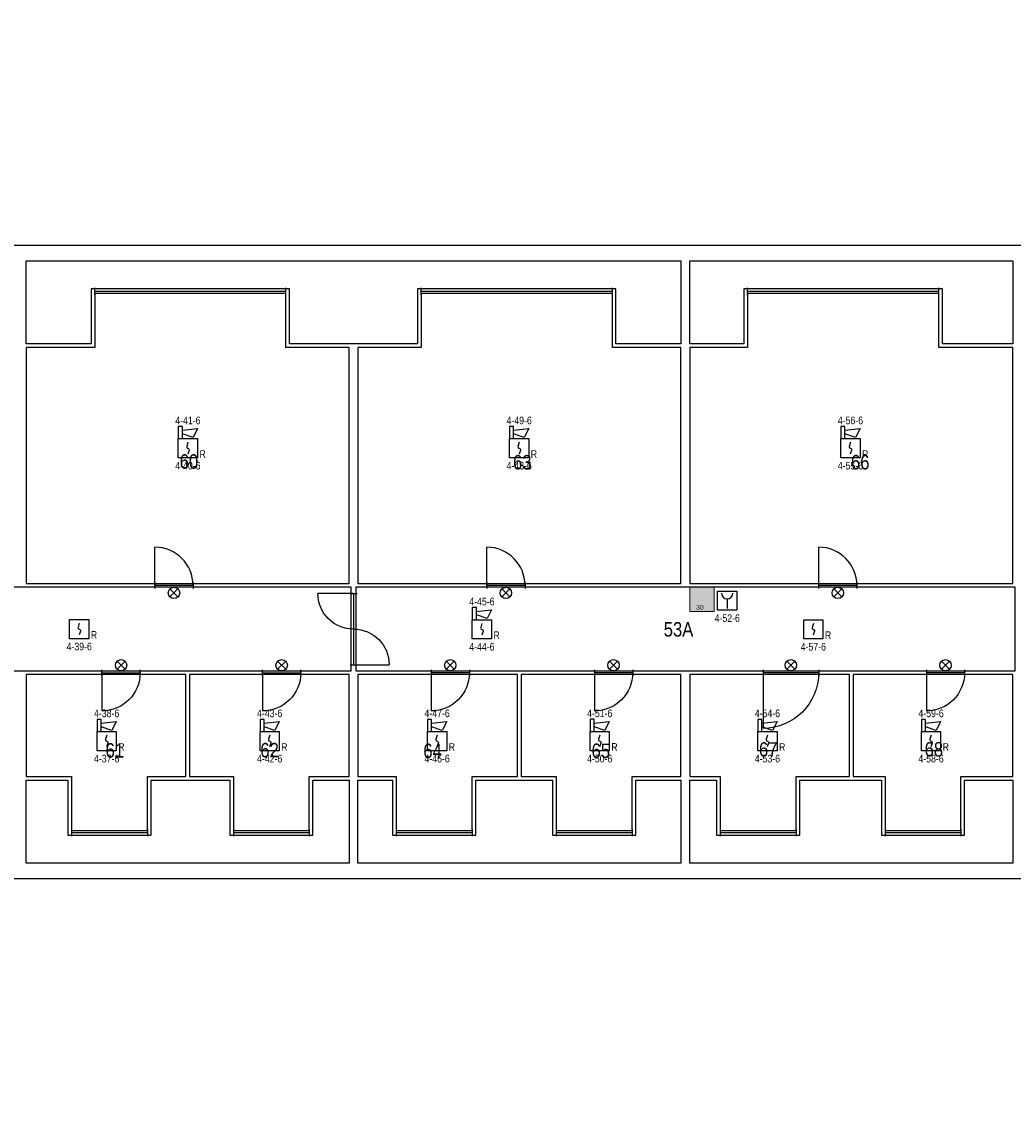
# Model space of a CAD drawing. Header units: millimetres. Extents: x 708096 to 1339077, y 428246 to 469230.
# Tile 12 of 15: x 1172313 to 1196950, y 439523 to 466388. Entities that reach past the tile are written whole.
import ezdxf
from ezdxf.enums import TextEntityAlignment as Align

# ---------------------------------------------------------------- set-up
doc = ezdxf.new("R2010")
doc.units = ezdxf.units.MM
doc.header["$LTSCALE"] = 171.31931
for name, color, linetype in [('-001 BWK', 7, 'Continuous'), ('003. HEFAS-BMI-AUTOMATISCHE MELDERS', 1, 'Continuous'), ('004. HEFAS-BMI-HANDBRANDMELDERS', 1, 'Continuous'), ('005. HEFAS-BMI-OVERIGE COMPONENTEN', 1, 'Continuous'), ('DVD-VB-V_TEXT', 7, 'Continuous')]:
    doc.layers.add(name, color=color, linetype=linetype)
doc.layers.add('DVD-VB-V-BC_Compartiment-17', color=7, linetype='Continuous', true_color=0xfce6d4)
doc.styles.add('DVD_ALG 1.8mm_RE', font='arial.ttf', dxfattribs={"height": 1.8})
doc.styles.get("Standard").update_dxf_attribs({"font": 'ARIALN.TTF'})

# ---------------------------------------------------------------- blocks, each defined once
blk = doc.blocks.new('DVDVB_32_-S-_Raam')
for p, q in [((0, -0.5), (0, 0.5)), ((1, -0.5), (1, 0.5)), ((0, 0), (1, 0))]:
    blk.add_line(p, q)
blk = doc.blocks.new('DVDVB_32_-S-_DraairichtingEnkel')
blk.add_line((0, 0), (0, 1))
blk.add_arc((0, 0), 1, 0, 90)
blk = doc.blocks.new('DVDVB_32_-S-_DubbelDeur')
for p, q in [((0, -0.5), (0, 0.5)), ((1, -0.5), (1, 0.5)), ((0, 0), (1, 0))]:
    blk.add_line(p, q)
blk = doc.blocks.new('DVDVB_32_-S-_Deur')
for p, q in [((0, -0.5), (0, 0.5)), ((1, -0.5), (1, 0.5)), ((0, 0), (1, 0))]:
    blk.add_line(p, q)
blk = doc.blocks.new('DVD_BSLH_001_v01')
at = {"layer": '005. HEFAS-BMI-OVERIGE COMPONENTEN', "lineweight": 0, "true_color": 0xbd3632}
h = blk.add_hatch(color=15, dxfattribs=at)
h.paths.add_polyline_path([(300, 300), (-300, 300), (-300, -300), (300, -300)])
h.paths.add_polyline_path([(1, -94), (-17, -94), (-17, 254), (0, 254), (11, 242), (11, 86), (21, 86, -11.935869), (21, 73), (11, 73), (11, -81)], flags=16)
h.paths.add_polyline_path([(103, -142, 0.121619), (140, -168, 0.053711), (184, -180, 0.091864), (215, -180, 0.003576), (246, -173), (246, -238), (210, -238, -0.093847), (162, -228, -0.11421), (132, -208, -0.070844), (117, -185, -0.066562)], flags=16)
h.paths.add_polyline_path([(-39, -78), (-42, -78, -0.414214), (-54, -66), (-54, 224, -0.414214), (-42, 237), (-39, 237, -0.414214), (-27, 224), (-27, -66, -0.414214)], flags=16)
h.paths.add_polyline_path([(54, -75, -0.140947), (99, -60, -0.186678), (156, -88, 0.0624), (189, -118, 0.067342), (246, -141, -0.194047), (194, -160, -0.184683), (135, -139, 0.00948), (93, -92, 0.112267)], flags=16)
h.paths.add_polyline_path([(-77, -78), (-80, -78, -0.414214), (-92, -66), (-92, 224, -0.414214), (-80, 237), (-77, 237, -0.414214), (-65, 224), (-65, -66, -0.414214)], flags=16)
h.paths.add_polyline_path([(-116, -78), (-118, -78, -0.414214), (-131, -66), (-131, 224, -0.414214), (-118, 237), (-116, 237, -0.414214), (-103, 224), (-103, -66, -0.414214)], flags=16)
h.paths.add_polyline_path([(-154, -78), (-157, -78, -0.414214), (-169, -66), (-169, 224, -0.414214), (-157, 237), (-154, 237, -0.414214), (-142, 224), (-142, -66, -0.414214)], flags=16)
h.paths.add_polyline_path([(-187, -202), (-202, -202), (-207, -169, -0.23251), (-208, -168, -0.130777), (-206, -167), (-182, -167, -0.065582), (-180, -167)], flags=16)
h.paths.add_polyline_path([(-180, -146), (-207, -146), (-208, 224, -0.414402), (-195, 237), (-193, 237, -0.414214), (-180, 224)], flags=16)
h.paths.add_polyline_path([(113, -7, -0.134714), (103, 55, 0.072408), (155, -3, 0.126765), (237, -42), (246, -42), (246, -109, -0.121842), (153, -64, -0.092222)], flags=16)
h.paths.add_polyline_path([(30, 73), (52, 73), (52, 50, 0.121659), (67, 50), (67, 73), (91, 73, -0.769185)], flags=0)
h.paths.add_polyline_path([(-217, -95), (-236, -95), (-246, -82), (-246, 242), (-234, 253), (-217, 253)], flags=16)
h.paths.add_polyline_path([(131, 58, -0.042192), (110, 124, 0.136872), (86, 153, -0.111668), (112, 152, -0.150949), (155, 117, 0.015659), (188, 49, 0.165104), (246, -7, -0.199323), (184, -3, -0.171723)], flags=16)
h.paths.add_polyline_path([(29, 86, -0.289048), (52, 112), (52, 86)], flags=0)
h.paths.add_polyline_path([(67, 86), (67, 112, -0.310761), (92, 86)], flags=0)
h.paths.add_polyline_path([(197, 69, -0.138123), (177, 120, -0.090327), (182, 184, 0.060954), (208, 123, 0.18753), (246, 90), (246, 23, -0.083194)], flags=16)
at = {"layer": '005. HEFAS-BMI-OVERIGE COMPONENTEN', "lineweight": 0, "true_color": 0xffffff}
h = blk.add_hatch(color=7, dxfattribs=at)
h.paths.add_polyline_path([(-217, 253), (-234, 253), (-246, 242), (-246, -82), (-236, -95), (-217, -95)])
h.paths.add_polyline_path([(-180, 224, 0.413383), (-193, 237), (-195, 237, 0.414214), (-208, 224), (-207, -146), (-180, -146)])
h.paths.add_polyline_path([(-180, -168, 0.214869), (-180, -167, 0.054343), (-182, -167), (-206, -167, 0.130777), (-208, -168, 0.23251), (-207, -169), (-202, -202), (-187, -202)])
h.paths.add_polyline_path([(-142, 224, 0.414214), (-154, 237), (-157, 237, 0.414214), (-169, 224), (-169, -66, 0.414214), (-157, -78), (-154, -78, 0.414214), (-142, -66)])
h.paths.add_polyline_path([(-103, 224, 0.414214), (-116, 237), (-118, 237, 0.414214), (-131, 224), (-131, -66, 0.414214), (-118, -78), (-116, -78, 0.414214), (-103, -66)])
h.paths.add_polyline_path([(-65, 224, 0.414214), (-77, 237), (-80, 237, 0.414214), (-92, 224), (-92, -66, 0.414214), (-80, -78), (-77, -78, 0.414214), (-65, -66)])
h.paths.add_polyline_path([(-27, 224, 0.414214), (-39, 237), (-42, 237, 0.414214), (-54, 224), (-54, -66, 0.414214), (-42, -78), (-39, -78, 0.414214), (-27, -66)])
h.paths.add_polyline_path([(11, 73), (21, 73, 11.935869), (21, 86), (11, 86), (11, 242), (0, 254), (-17, 254), (-17, -94), (1, -94), (11, -81)])
h.paths.add_polyline_path([(30, 73), (52, 73), (52, 50, 0.121659), (67, 50), (67, 73), (91, 73, -0.769185)], flags=16)
h.paths.add_polyline_path([(29, 86, -0.289048), (52, 112), (52, 86)], flags=16)
h.paths.add_polyline_path([(67, 86), (67, 112, -0.310761), (92, 86)], flags=16)
h.paths.add_polyline_path([(246, 90, -0.18753), (208, 123, -0.060954), (182, 184, 0.090327), (177, 120, 0.138123), (197, 69, 0.083194), (246, 23)])
h.paths.add_polyline_path([(188, 49, -0.015659), (155, 117, 0.150949), (112, 152, 0.111668), (86, 153, -0.136872), (110, 124, 0.042192), (131, 58, 0.171723), (184, -3, 0.199323), (246, -7, -0.165104)])
h.paths.add_polyline_path([(246, -42), (237, -42, -0.126765), (155, -3, -0.072408), (103, 55, 0.134714), (113, -7, 0.092222), (153, -64, 0.121842), (246, -109)])
h.paths.add_polyline_path([(156, -88, 0.186678), (99, -60, 0.140947), (54, -75, -0.112267), (93, -92, -0.00948), (135, -139, 0.184683), (194, -160, 0.194047), (246, -141, -0.067342), (189, -118, -0.0624)])
h.paths.add_polyline_path([(246, -173, -0.003576), (215, -180, -0.091864), (184, -180, -0.053711), (140, -168, -0.121619), (103, -142, 0.066562), (117, -185, 0.070844), (132, -208, 0.11421), (162, -228, 0.093847), (210, -238), (246, -238)])
at = {"layer": '005. HEFAS-BMI-OVERIGE COMPONENTEN', "color": 15, "lineweight": 0, "true_color": 0xbd3632}
blk.add_lwpolyline([(-300, 300), (300, 300), (300, -300), (-300, -300)], close=True, dxfattribs=at)
blk = doc.blocks.new('*U85')
at = {"layer": '003. HEFAS-BMI-AUTOMATISCHE MELDERS', "color": 1, "linetype": 'Continuous'}
for points in [[(-170, 170), (-98, 170), (-98, 387), (-170, 387)], [(-170, -170), (-170, 170), (170, 170), (170, -170)]]:
    blk.add_lwpolyline(points, close=True, dxfattribs=at)
blk.add_lwpolyline([(-98, 319), (170, 348), (91, 191), (-98, 255)], dxfattribs=at)
blk.add_lwpolyline([(1, 105), (-21, 34, 0.457698), (0, 0, -0.462378), (21, -34), (-2, -102)], format="xyb", dxfattribs=at)
at = {"layer": '003. HEFAS-BMI-AUTOMATISCHE MELDERS', "insert": (261, -170), "char_height": 135, "width": 490.19, "attachment_point": 8}
blk.add_mtext('R', dxfattribs=at)
at = {"layer": '003. HEFAS-BMI-AUTOMATISCHE MELDERS'}
for tag, p in [('COMPONENTNUMMER2', (0, 493)), ('COMPONENTNUMMER', (0, -308))]:
    blk.add_attdef(tag, text='', height=135, dxfattribs=at).set_placement(p, align=Align.MIDDLE_CENTER)
blk = doc.blocks.new('NEVENINDICATOR')
at = {"color": 1, "linetype": 'Continuous'}
for p, q in [((-120, -120), (120, 120)), ((-120, 120), (120, -120))]:
    blk.add_line(p, q, dxfattribs=at)
blk.add_circle((0, 0), 170, dxfattribs=at)
blk = doc.blocks.new('A$C1404348D')
at = {"xscale": 0.7895648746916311, "yscale": 0.7895648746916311, "zscale": 0.7895648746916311}
blk.add_blockref('NEVENINDICATOR', (0, 0), dxfattribs=at)
blk = doc.blocks.new('*U55')
at = {"layer": '003. HEFAS-BMI-AUTOMATISCHE MELDERS', "xscale": 0.75, "yscale": 0.75, "zscale": 0.75}
blk.add_blockref('A$C1404348D', (0, 0), dxfattribs=at)
blk = doc.blocks.new('*U74')
at = {"layer": '003. HEFAS-BMI-AUTOMATISCHE MELDERS', "color": 1, "linetype": 'Continuous'}
blk.add_lwpolyline([(-170, -170), (-170, 170), (170, 170), (170, -170)], close=True, dxfattribs=at)
blk.add_lwpolyline([(1, 105), (-21, 34, 0.457698), (0, 0, -0.462378), (21, -34), (-2, -102)], format="xyb", dxfattribs=at)
at = {"layer": '003. HEFAS-BMI-AUTOMATISCHE MELDERS', "insert": (261, -170), "char_height": 135, "width": 490.19, "attachment_point": 8}
blk.add_mtext('R', dxfattribs=at)
at = {"layer": '003. HEFAS-BMI-AUTOMATISCHE MELDERS'}
blk.add_attdef('COMPONENTNUMMER', text='', height=135, dxfattribs=at).set_placement((0, -308), align=Align.MIDDLE_CENTER)
blk = doc.blocks.new('*U58')
at = {"layer": '003. HEFAS-BMI-AUTOMATISCHE MELDERS', "color": 1, "linetype": 'Continuous'}
blk.add_line((-170, -170), (-170, 170), dxfattribs=at)
blk.add_lwpolyline([(-170, -170), (-170, 170), (170, 170), (170, -170)], close=True, dxfattribs=at)
at = {"layer": '004. HEFAS-BMI-HANDBRANDMELDERS', "color": 1, "linetype": 'Continuous'}
blk.add_line((-1, 34), (-1, -136), dxfattribs=at)
blk.add_lwpolyline([(-170, 170), (170, 170), (170, -170), (-170, -170)], close=True, dxfattribs=at)
blk.add_arc((-1, 135), 101, 180, 0, dxfattribs=at)
at = {"layer": '003. HEFAS-BMI-AUTOMATISCHE MELDERS'}
blk.add_attdef('COMPONENTNUMMER', text='', height=135, dxfattribs=at).set_placement((0, -308), align=Align.MIDDLE_CENTER)

msp = doc.modelspace()

# ---------------------------------------------------------------- linework, layer by layer
at = {"layer": '-001 BWK'}
for points in [[(1135958, 466388), (1135958, 439523), (1145333, 439523), (1145333, 446783), (1152283, 446783), (1152283, 445088), (1200718, 445088), (1200718, 448638), (1206078, 448638), (1206078, 441963), (1215453, 441963), (1215453, 459868), (1206078, 459868), (1206078, 456263), (1200718, 456263), (1200718, 460823), (1152283, 460823), (1152283, 457588), (1145363, 457588), (1145363, 466388)], [(1174038, 458378), (1172423, 458378), (1172423, 460443), (1188693, 460443), (1188693, 458378), (1187078, 458378), (1187078, 459743), (1182148, 459743), (1182148, 458378), (1178968, 458378), (1178968, 459743), (1174038, 459743)], [(1188913, 458378), (1188913, 460443), (1196938, 460443), (1196938, 458378), (1195188, 458378), (1195188, 459743), (1190258, 459743), (1190258, 458378)], [(1172423, 458288), (1172423, 452418), (1180448, 452418), (1180448, 458288), (1178878, 458288), (1178878, 459629), (1174128, 459629), (1174128, 458288)], [(1180668, 452418), (1188693, 452418), (1188693, 458288), (1186988, 458288), (1186988, 459629), (1182238, 459629), (1182238, 458288), (1180668, 458288)], [(1188913, 452418), (1196938, 452418), (1196938, 458288), (1195098, 458288), (1195098, 459629), (1190348, 459629), (1190348, 458288), (1188913, 458288)], [(1156435, 450248), (1180501, 450248), (1180501, 452328), (1156435, 452328)], [(1180615, 452328), (1180615, 450248), (1196991, 450248), (1196991, 452328)], [(1172423, 450158), (1172423, 447623), (1173553, 447623), (1173553, 446282), (1175438, 446282), (1175438, 447623), (1176390, 447623), (1176390, 450158)], [(1176480, 450158), (1176480, 447623), (1177573, 447623), (1177573, 446282), (1179458, 446282), (1179458, 447623), (1180448, 447623), (1180448, 450158)], [(1180668, 450158), (1180668, 447623), (1181618, 447623), (1181618, 446282), (1183503, 446282), (1183503, 447623), (1184635, 447623), (1184635, 450158)], [(1184725, 450158), (1184725, 447623), (1185593, 447623), (1185593, 446282), (1187477, 446282), (1187478, 447623), (1188693, 447623), (1188693, 450158)], [(1188913, 450158), (1188913, 447623), (1189668, 447623), (1189668, 446282), (1191553, 446282), (1191553, 447623), (1192881, 447623), (1192881, 450158)], [(1192971, 450158), (1192971, 447623), (1193763, 447623), (1193763, 446282), (1195648, 446282), (1195648, 447623), (1196938, 447623), (1196938, 450158)], [(1180448, 445468), (1172423, 445468), (1172423, 447533), (1173463, 447533), (1173463, 446168), (1175528, 446168), (1175528, 447533), (1177483, 447533), (1177483, 446168), (1179548, 446168), (1179548, 447533), (1180448, 447533)], [(1188693, 445468), (1180668, 445468), (1180668, 447533), (1181528, 447533), (1181528, 446168), (1183593, 446168), (1183593, 447533), (1185503, 447533), (1185503, 446168), (1187568, 446168), (1187568, 447533), (1188693, 447533)], [(1196938, 445468), (1188913, 445468), (1188913, 447533), (1189578, 447533), (1189578, 446168), (1191643, 446168), (1191643, 447533), (1193673, 447533), (1193673, 446168), (1195738, 446168), (1195738, 447533), (1196938, 447533)]]:
    msp.add_lwpolyline(points, close=True, dxfattribs=at)

# ---------------------------------------------------------------- block references
for name, p, xscale, yscale in [('DVDVB_32_-S-_Raam', (1174128, 459686), 4750, 174), ('DVDVB_32_-S-_Raam', (1182238, 459686), 4750, 174), ('DVDVB_32_-S-_Raam', (1190348, 459686), 4750, 174), ('DVDVB_32_-S-_DraairichtingEnkel', (1175623, 452373), 950.0122772, 950.0122772), ('DVDVB_32_-S-_DraairichtingEnkel', (1183868, 452373), 950.012079, 950.012079), ('DVDVB_32_-S-_DraairichtingEnkel', (1192113, 452373), 950.0122266, 950.0122266), ('DVDVB_32_-S-_Deur', (1174308, 450203), 950.0122649, 150), ('DVDVB_32_-S-_Deur', (1178298, 450203), 950.0122649, 150), ('DVDVB_32_-S-_DraairichtingEnkel', (1174308, 450203), 950.0122649, -950.0122649), ('DVDVB_32_-S-_DraairichtingEnkel', (1178298, 450203), 950.0122649, -950.0122649), ('DVDVB_32_-S-_DraairichtingEnkel', (1182486, 450203), 949.9511545, -949.9511545), ('DVDVB_32_-S-_DraairichtingEnkel', (1186543, 450203), 949.9510924, -949.9510924), ('DVDVB_32_-S-_DraairichtingEnkel', (1190731, 450203), 1381.958004, -1381.958004), ('DVDVB_32_-S-_DraairichtingEnkel', (1194788, 450203), 949.9511989, -949.9511989)]:
    msp.add_blockref(name, p, dxfattribs=dict(at, xscale=xscale, yscale=yscale))
for name, p, xscale, yscale, rotation in [('DVDVB_32_-S-_Deur', (1176573, 452373), 950.0122772, 150, 180), ('DVDVB_32_-S-_Deur', (1184818, 452373), 950.012079, 150, 180), ('DVDVB_32_-S-_Deur', (1193063, 452373), 950.0122266, 150, 180), ('DVDVB_32_-S-_DraairichtingEnkel', (1180558, 452173), 884.9945323, -884.9945323, 270), ('DVDVB_32_-S-_DubbelDeur', (1180558, 452173), 1769.989065, 174, 270), ('DVDVB_32_-S-_DraairichtingEnkel', (1180558, 450403), -884.9945323, 884.9945323, 270), ('DVDVB_32_-S-_Deur', (1183436, 450203), 949.9511545, 150, 180), ('DVDVB_32_-S-_Deur', (1187493, 450203), 949.9510924, 150, 180), ('DVDVB_32_-S-_Deur', (1192113, 450203), 1381.958004, 150, 180), ('DVDVB_32_-S-_Deur', (1195738, 450203), 949.9511989, 150, 180), ('DVDVB_32_-S-_Raam', (1175438, 446225), 1885.009766, 174, 180), ('DVDVB_32_-S-_Raam', (1179458, 446225), 1885.009766, 174, 180), ('DVDVB_32_-S-_Raam', (1183503, 446225), 1885.009766, 174, 180), ('DVDVB_32_-S-_Raam', (1187477, 446225), 1883.972168, 174, 180), ('DVDVB_32_-S-_Raam', (1191553, 446225), 1885.009766, 174, 180), ('DVDVB_32_-S-_Raam', (1195648, 446225), 1885.009731, 174, 180)]:
    msp.add_blockref(name, p, dxfattribs=dict(at, xscale=xscale, yscale=yscale, rotation=rotation))
at = {"layer": '003. HEFAS-BMI-AUTOMATISCHE MELDERS', "xscale": 1.403670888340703, "yscale": 1.403670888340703, "zscale": 1.403670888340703}
for name, p, values in [('*U85', (1176444, 455783), {'COMPONENTNUMMER': '4-40-6', 'COMPONENTNUMMER2': '4-41-6'}), ('*U85', (1184673, 455783), {'COMPONENTNUMMER': '4-48-6', 'COMPONENTNUMMER2': '4-49-6'}), ('*U85', (1192902, 455783), {'COMPONENTNUMMER': '4-55-6', 'COMPONENTNUMMER2': '4-56-6'}), ('*U58', (1189842, 451993), {'COMPONENTNUMMER': '4-52-6'}), ('*U85', (1183747, 451281), {'COMPONENTNUMMER': '4-44-6', 'COMPONENTNUMMER2': '4-45-6'}), ('*U74', (1173744, 451288), {'COMPONENTNUMMER': '4-39-6'}), ('*U74', (1191980, 451281), {'COMPONENTNUMMER': '4-57-6'}), ('*U85', (1174425, 448501), {'COMPONENTNUMMER': '4-37-6', 'COMPONENTNUMMER2': '4-38-6'}), ('*U85', (1178475, 448501), {'COMPONENTNUMMER': '4-42-6', 'COMPONENTNUMMER2': '4-43-6'}), ('*U85', (1182634, 448501), {'COMPONENTNUMMER': '4-46-6', 'COMPONENTNUMMER2': '4-47-6'}), ('*U85', (1186674, 448502), {'COMPONENTNUMMER': '4-50-6', 'COMPONENTNUMMER2': '4-51-6'}), ('*U85', (1190840, 448501), {'COMPONENTNUMMER': '4-53-6', 'COMPONENTNUMMER2': '4-54-6'}), ('*U85', (1194905, 448501), {'COMPONENTNUMMER': '4-58-6', 'COMPONENTNUMMER2': '4-59-6'})]:
    msp.add_blockref(name, p, dxfattribs=at).add_auto_attribs(values)
for p in [(1176098, 452187), (1184343, 452187), (1192588, 452187), (1174783, 450389), (1178773, 450389), (1182961, 450389), (1187018, 450389), (1191422, 450389), (1195263, 450389)]:
    msp.add_blockref('*U55', p, dxfattribs=at)
at = {"layer": 'DVD-VB-V-BC_Compartiment-17'}
ref = msp.add_blockref('DVD_BSLH_001_v01', (1189213, 452028), dxfattribs=at)
ref.add_attrib('$SLANGLENGTE', '30', (1189069, 451769), dxfattribs={"layer": 'DVD-VB-V_TEXT', "lineweight": 5, "height": 120, "style": 'DVD_ALG 1.8mm_RE'})

# ---------------------------------------------------------------- texts
at = {"layer": '-001 BWK'}
for s, p in [('60', (1176241, 455274)), ('63', (1184522, 455255)), ('66', (1192916, 455257)), ('53A', (1188265, 451102)), ('61', (1174399, 448092)), ('62', (1178243, 448099)), ('64', (1182292, 448080)), ('65', (1186472, 448084)), ('67', (1190631, 448117)), ('68', (1194746, 448120))]:
    msp.add_text(s, height=360, dxfattribs=at).set_placement(p)

doc.saveas('drawing.dxf')
